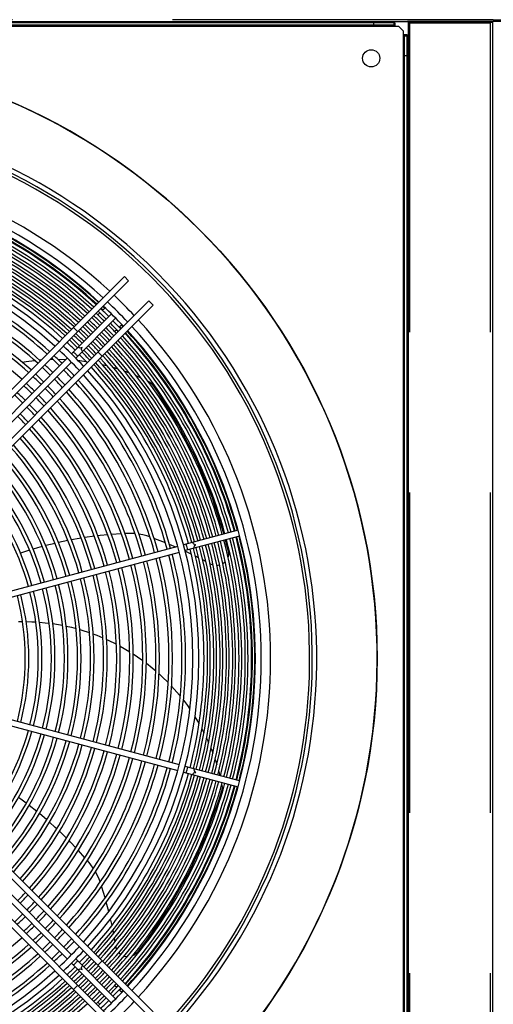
# Model space of a CAD drawing. Header units: centimetres. Extents: x -92429 to 178773, y 2337 to 428125.
# Tile 55 of 138: x 162387 to 162424, y 9139 to 9216. Entities that reach past the tile are written whole.
import ezdxf

# ---------------------------------------------------------------- set-up
doc = ezdxf.new("R2010")
doc.units = ezdxf.units.CM
doc.header["$LTSCALE"] = 50
doc.linetypes.add('DASHED', pattern=[0.75, 0.5, -0.25])
doc.layers.add('WL_urządzenia', color=1, linetype='Continuous')

msp = doc.modelspace()

# ---------------------------------------------------------------- linework, layer by layer
at = {"layer": 'WL_urządzenia', "color": 1, "linetype": 'Continuous'}
for p, q in [((162318.11, 9216.033, 2170), (162417.391, 9216.033, 2170)), ((162416.418, 9215.94, 2170), (162319.083, 9215.94, 2170)), ((162416.325, 9215.755, 2170), (162319.176, 9215.755, 2170)), ((162414.749, 9215.94, 2170), (162414.749, 9215.755, 2170)), ((162416.325, 9215.94, 2170), (162416.325, 9215.755, 2170)), ((162416.418, 9215.755, 2170), (162416.325, 9215.755, 2170)), ((162416.418, 9215.94, 2170), (162416.418, 9215.662, 2170)), ((162523.347, 9216.033, 2170), (162417.391, 9216.033, 2170)), ((162417.438, 9215.987, 2170), (162424.019, 9215.987, 2170)), ((162417.438, 9215.987, 2170), (162417.438, 9116.705, 2170)), ((162424.019, 9215.987, 2170), (162424.019, 9116.705, 2170)), ((162319.083, 9215.662, 2170), (162416.418, 9215.662, 2170)), ((162416.418, 9215.662, 2170), (162416.696, 9215.662, 2170)), ((162416.696, 9215.662, 2170), (162417.067, 9215.292, 2170)), ((162417.067, 9215.292, 2170), (162417.067, 9215.013, 2170)), ((162417.067, 9215.013, 2170), (162417.345, 9215.013, 2170)), ((162417.067, 9215.013, 2170), (162417.067, 9117.678, 2170)), ((162417.16, 9214.921, 2170), (162417.16, 9215.013, 2170)), ((162417.345, 9215.013, 2170), (162417.345, 9117.678, 2170)), ((162417.16, 9117.771, 2170), (162417.16, 9214.921, 2170)), ((162417.16, 9214.921, 2170), (162417.345, 9214.921, 2170)), ((162417.345, 9213.345, 2170), (162417.16, 9213.345, 2170)), ((162417.345, 9213.345, 2170), (162417.16, 9213.345, 2170)), ((162371.285, 9172.109, 2170), (162395.314, 9196.138, 2170)), ((162395.641, 9195.81, 2170), (162371.676, 9171.844, 2170)), ((162395.314, 9196.138, 2170), (162395.641, 9195.81, 2170)), ((162373.249, 9170.271, 2170), (162397.215, 9194.237, 2170)), ((162397.215, 9194.237, 2170), (162397.542, 9193.909, 2170)), ((162397.542, 9193.909, 2170), (162373.514, 9169.881, 2170)), ((162393.591, 9193.498, 2170), (162393.798, 9193.704, 2170)), ((162394.297, 9193.22, 2170), (162391.184, 9190.107, 2170)), ((162391.511, 9189.779, 2170), (162394.625, 9192.893, 2170)), ((162393.244, 9193.151, 2170), (162393.395, 9193.301, 2170)), ((162391.338, 9192.163, 2170), (162391.666, 9191.835, 2170)), ((162394.705, 9191.99, 2170), (162394.555, 9191.84, 2170)), ((162395.109, 9192.394, 2170), (162394.902, 9192.187, 2170)), ((162390.856, 9189.779, 2170), (162380.236, 9179.16, 2170)), ((162388.678, 9189.634, 2170), (162388.822, 9189.646, 2170)), ((162389.515, 9189.683, 2170), (162389.618, 9189.686, 2170)), ((162389.618, 9189.686, 2170), (162389.714, 9189.688, 2170)), ((162390.115, 9189.691, 2170), (162390.638, 9189.679, 2170)), ((162390.638, 9189.679, 2170), (162390.751, 9189.674, 2170)), ((162393.239, 9190.262, 2170), (162393.567, 9189.934, 2170)), ((162380.564, 9178.832, 2170), (162391.184, 9189.451, 2170)), ((162387.327, 9189.46, 2170), (162387.648, 9189.512, 2170)), ((162387.648, 9189.512, 2170), (162388.301, 9189.598, 2170)), ((162391.684, 9189.603, 2170), (162392.31, 9189.523, 2170)), ((162393.033, 9189.4, 2170), (162393.107, 9189.385, 2170)), ((162393.571, 9189.285, 2170), (162393.783, 9189.234, 2170)), ((162393.783, 9189.234, 2170), (162393.932, 9189.197, 2170)), ((162394.412, 9189.065, 2170), (162394.787, 9188.951, 2170)), ((162395.286, 9188.784, 2170), (162395.675, 9188.64, 2170)), ((162396.195, 9188.429, 2170), (162396.601, 9188.249, 2170)), ((162397.145, 9187.986, 2170), (162397.173, 9187.972, 2170)), ((162397.173, 9187.972, 2170), (162397.305, 9187.89, 2170)), ((162397.305, 9187.89, 2170), (162397.441, 9187.766, 2170)), ((162397.441, 9187.766, 2170), (162397.505, 9187.686, 2170)), ((162397.505, 9187.686, 2170), (162397.893, 9187.136, 2170)), ((162397.893, 9187.136, 2170), (162399.538, 9184.52, 2170)), ((162399.538, 9184.52, 2170), (162400.966, 9181.756, 2170)), ((162400.966, 9181.756, 2170), (162402.153, 9178.886, 2170)), ((162402.153, 9178.886, 2170), (162403.059, 9176.047, 2170)), ((162392.965, 9175.877, 2170), (162392.212, 9175.772, 2170)), ((162393.427, 9175.933, 2170), (162393.249, 9175.912, 2170)), ((162394.01, 9175.992, 2170), (162393.427, 9175.933, 2170)), ((162395.065, 9176.071, 2170), (162394.297, 9176.017, 2170)), ((162395.55, 9176.095, 2170), (162395.354, 9176.086, 2170)), ((162395.788, 9176.099, 2170), (162395.55, 9176.095, 2170)), ((162396.102, 9176.085, 2170), (162395.788, 9176.099, 2170)), ((162396.14, 9176.082, 2170), (162396.102, 9176.085, 2170)), ((162396.746, 9175.989, 2170), (162396.446, 9176.045, 2170)), ((162397.067, 9175.906, 2170), (162396.746, 9175.989, 2170)), ((162397.28, 9175.837, 2170), (162397.067, 9175.906, 2170)), ((162397.297, 9175.831, 2170), (162397.28, 9175.837, 2170)), ((162404.178, 9176.347, 2170), (162399.925, 9175.207, 2170)), ((162404.298, 9175.899, 2170), (162400.045, 9174.759, 2170)), ((162399.477, 9175.087, 2170), (162384.97, 9171.2, 2170)), ((162388.898, 9175.079, 2170), (162388.516, 9174.975, 2170)), ((162389.897, 9175.329, 2170), (162389.169, 9175.151, 2170)), ((162390.908, 9175.545, 2170), (162390.172, 9175.391, 2170)), ((162391.772, 9175.702, 2170), (162391.186, 9175.599, 2170)), ((162391.931, 9175.728, 2170), (162391.772, 9175.702, 2170)), ((162397.686, 9175.691, 2170), (162397.626, 9175.713, 2170)), ((162398.502, 9175.378, 2170), (162397.686, 9175.691, 2170)), ((162399.311, 9175.043, 2170), (162398.83, 9175.245, 2170)), ((162403.179, 9175.599, 2170), (162403.395, 9174.725, 2170)), ((162385.09, 9170.752, 2170), (162399.597, 9174.639, 2170)), ((162387.911, 9174.798, 2170), (162387.202, 9174.573, 2170)), ((162388.516, 9174.975, 2170), (162388.179, 9174.878, 2170)), ((162400.524, 9174.488, 2170), (162400.058, 9174.709, 2170)), ((162401.097, 9174.204, 2170), (162400.849, 9174.329, 2170)), ((162403.391, 9174.285, 2170), (162403.384, 9174.257, 2170)), ((162403.419, 9174.463, 2170), (162403.391, 9174.285, 2170)), ((162403.395, 9174.725, 2170), (162403.41, 9174.649, 2170)), ((162403.41, 9174.649, 2170), (162403.419, 9174.463, 2170)), ((162401.665, 9173.908, 2170), (162401.422, 9174.036, 2170)), ((162401.669, 9173.905, 2170), (162401.665, 9173.908, 2170)), ((162402.045, 9173.701, 2170), (162401.992, 9173.73, 2170)), ((162402.099, 9173.674, 2170), (162402.045, 9173.701, 2170)), ((162402.233, 9173.623, 2170), (162402.099, 9173.674, 2170)), ((162402.629, 9173.596, 2170), (162402.524, 9173.586, 2170)), ((162402.735, 9173.618, 2170), (162402.629, 9173.596, 2170)), ((162403.114, 9173.825, 2170), (162402.995, 9173.734, 2170)), ((162403.179, 9173.89, 2170), (162403.114, 9173.825, 2170)), ((162387.059, 9169.228, 2170), (162387.362, 9169.232, 2170)), ((162387.643, 9169.231, 2170), (162388.087, 9169.219, 2170)), ((162388.087, 9169.219, 2170), (162388.396, 9169.203, 2170)), ((162388.679, 9169.183, 2170), (162389.124, 9169.141, 2170)), ((162389.124, 9169.141, 2170), (162389.437, 9169.104, 2170)), ((162389.722, 9169.065, 2170), (162390.156, 9168.995, 2170)), ((162390.156, 9168.995, 2170), (162390.483, 9168.934, 2170)), ((162390.77, 9168.875, 2170), (162391.17, 9168.783, 2170)), ((162391.17, 9168.783, 2170), (162391.534, 9168.689, 2170)), ((162391.821, 9168.609, 2170), (162392.149, 9168.51, 2170)), ((162392.149, 9168.51, 2170), (162392.586, 9168.366, 2170)), ((162392.873, 9168.264, 2170), (162393.007, 9168.214, 2170)), ((162393.007, 9168.214, 2170), (162393.157, 9168.156, 2170)), ((162393.157, 9168.156, 2170), (162393.637, 9167.96, 2170)), ((162393.923, 9167.834, 2170), (162393.993, 9167.802, 2170)), ((162393.993, 9167.802, 2170), (162394.683, 9167.466, 2170)), ((162394.967, 9167.315, 2170), (162395.72, 9166.878, 2170)), ((162396.001, 9166.7, 2170), (162396.663, 9166.247, 2170)), ((162396.663, 9166.247, 2170), (162396.744, 9166.189, 2170)), ((162397.02, 9165.982, 2170), (162397.486, 9165.611, 2170)), ((162397.486, 9165.611, 2170), (162397.748, 9165.389, 2170)), ((162398.018, 9165.15, 2170), (162398.256, 9164.929, 2170)), ((162398.256, 9164.929, 2170), (162398.725, 9164.467, 2170)), ((162398.986, 9164.193, 2170), (162399.606, 9163.484, 2170)), ((162373.514, 9162.811, 2170), (162397.542, 9138.783, 2170)), ((162399.606, 9163.484, 2170), (162399.666, 9163.41, 2170)), ((162399.915, 9163.095, 2170), (162400.228, 9162.676, 2170)), ((162397.215, 9138.455, 2170), (162373.249, 9162.421, 2170)), ((162400.228, 9162.676, 2170), (162400.422, 9162.4, 2170)), ((162384.97, 9161.492, 2170), (162399.477, 9157.605, 2170)), ((162399.597, 9158.053, 2170), (162385.09, 9161.94, 2170)), ((162400.812, 9161.804, 2170), (162401.135, 9161.262, 2170)), ((162395.314, 9136.554, 2170), (162371.285, 9160.582, 2170)), ((162371.676, 9160.848, 2170), (162395.641, 9136.882, 2170)), ((162401.354, 9160.864, 2170), (162401.517, 9160.549, 2170)), ((162401.723, 9160.122, 2170), (162401.814, 9159.923, 2170)), ((162401.814, 9159.923, 2170), (162401.876, 9159.783, 2170)), ((162402.068, 9159.323, 2170), (162402.209, 9158.958, 2170)), ((162402.384, 9158.462, 2170), (162402.51, 9158.066, 2170)), ((162399.925, 9157.485, 2170), (162404.178, 9156.345, 2170)), ((162404.298, 9156.793, 2170), (162400.045, 9157.933, 2170)), ((162402.664, 9157.527, 2170), (162402.746, 9157.209, 2170)), ((162402.886, 9156.037, 2170), (162402.69, 9155.393, 2170)), ((162402.909, 9156.137, 2170), (162402.886, 9156.037, 2170)), ((162402.9, 9156.506, 2170), (162402.906, 9156.475, 2170)), ((162402.906, 9156.475, 2170), (162402.923, 9156.32, 2170)), ((162402.923, 9156.32, 2170), (162402.909, 9156.137, 2170)), ((162387.334, 9155.295, 2170), (162387.051, 9155.5, 2170)), ((162387.652, 9155.058, 2170), (162387.334, 9155.295, 2170)), ((162402.69, 9155.393, 2170), (162401.642, 9152.486, 2170)), ((162388.464, 9154.425, 2170), (162387.875, 9154.888, 2170)), ((162380.236, 9153.532, 2170), (162390.856, 9142.913, 2170)), ((162391.184, 9143.241, 2170), (162380.564, 9153.86, 2170)), ((162389.257, 9153.761, 2170), (162388.682, 9154.247, 2170)), ((162389.913, 9153.177, 2170), (162389.47, 9153.575, 2170)), ((162390.031, 9153.068, 2170), (162389.913, 9153.177, 2170)), ((162390.785, 9152.345, 2170), (162390.239, 9152.874, 2170)), ((162391.113, 9152.014, 2170), (162390.987, 9152.142, 2170)), ((162391.518, 9151.592, 2170), (162391.113, 9152.014, 2170)), ((162401.642, 9152.486, 2170), (162400.344, 9149.659, 2170)), ((162392.23, 9150.809, 2170), (162391.715, 9151.381, 2170)), ((162392.548, 9150.441, 2170), (162392.42, 9150.591, 2170)), ((162392.697, 9150.257, 2170), (162392.548, 9150.441, 2170)), ((162392.88, 9150.001, 2170), (162392.697, 9150.257, 2170)), ((162392.901, 9149.969, 2170), (162392.88, 9150.001, 2170)), ((162393.201, 9149.434, 2170), (162393.061, 9149.705, 2170)), ((162393.333, 9149.13, 2170), (162393.201, 9149.434, 2170)), ((162393.41, 9148.919, 2170), (162393.333, 9149.13, 2170)), ((162393.415, 9148.902, 2170), (162393.41, 9148.919, 2170)), ((162400.344, 9149.659, 2170), (162398.812, 9146.957, 2170)), ((162393.545, 9148.51, 2170), (162393.525, 9148.57, 2170)), ((162393.801, 9147.674, 2170), (162393.545, 9148.51, 2170)), ((162394.089, 9146.617, 2170), (162393.898, 9147.334, 2170)), ((162398.812, 9146.957, 2170), (162397.076, 9144.42, 2170)), ((162394.344, 9145.533, 2170), (162394.231, 9146.036, 2170)), ((162394.473, 9144.906, 2170), (162394.418, 9145.179, 2170)), ((162394.589, 9144.277, 2170), (162394.541, 9144.547, 2170)), ((162397.076, 9144.42, 2170), (162396.298, 9143.416, 2170)), ((162394.59, 9144.272, 2170), (162394.589, 9144.277, 2170)), ((162394.66, 9143.85, 2170), (162394.651, 9143.909, 2170)), ((162394.672, 9143.79, 2170), (162394.66, 9143.85, 2170)), ((162394.714, 9143.654, 2170), (162394.672, 9143.79, 2170)), ((162394.625, 9139.799, 2170), (162391.511, 9142.913, 2170)), ((162393.567, 9142.758, 2170), (162393.239, 9142.43, 2170)), ((162394.937, 9143.325, 2170), (162394.865, 9143.401, 2170)), ((162395.02, 9143.255, 2170), (162394.937, 9143.325, 2170)), ((162395.416, 9143.083, 2170), (162395.271, 9143.121, 2170)), ((162395.507, 9143.072, 2170), (162395.416, 9143.083, 2170)), ((162395.949, 9143.148, 2170), (162395.923, 9143.137, 2170)), ((162396.107, 9143.237, 2170), (162395.949, 9143.148, 2170)), ((162396.247, 9143.358, 2170), (162396.107, 9143.237, 2170)), ((162396.298, 9143.416, 2170), (162396.247, 9143.358, 2170)), ((162394.297, 9139.471, 2170), (162391.184, 9142.585, 2170)), ((162391.666, 9140.857, 2170), (162391.338, 9140.529, 2170)), ((162394.555, 9140.852, 2170), (162394.705, 9140.702, 2170)), ((162394.902, 9140.505, 2170), (162395.109, 9140.298, 2170)), ((162393.395, 9139.391, 2170), (162393.244, 9139.541, 2170))]:
    msp.add_line(p, q, dxfattribs=at)
at = {"layer": 'WL_urządzenia', "color": 1, "linetype": 'DASHED'}
for p, q in [((162424.066, 9216.172, 2170), (162318.249, 9216.172, 2170)), ((162423.88, 9215.894, 2170), (162417.577, 9215.894, 2170)), ((162417.577, 9116.798, 2170), (162417.577, 9215.894, 2170)), ((162423.88, 9116.798, 2170), (162423.88, 9215.894, 2170)), ((162424.066, 9216.172, 2170), (162523.208, 9216.172, 2170))]:
    msp.add_line(p, q, dxfattribs=at)
at = {"layer": 'WL_urządzenia', "color": 1, "linetype": 'Continuous'}
for points in [[(162392.04, 9190.308, -0.407676), (162392.009, 9190.605, -0.407676), (162391.713, 9190.636)], [(162391.661, 9189.929, -0.037253), (162391.504, 9190.099, -0.037253), (162391.334, 9190.257)], [(162400.249, 9174.814, -0.037253), (162400.198, 9175.04, -0.037253), (162400.129, 9175.262)], [(162400.767, 9174.953, -0.407676), (162400.888, 9175.225, -0.407676), (162400.647, 9175.401)], [(162400.129, 9157.43, -0.037253), (162400.198, 9157.652, -0.037253), (162400.249, 9157.878)], [(162400.647, 9157.291, -0.407676), (162400.888, 9157.467, -0.407676), (162400.767, 9157.739)], [(162391.334, 9142.435, -0.037253), (162391.504, 9142.593, -0.037253), (162391.661, 9142.763)], [(162391.713, 9142.056, -0.407676), (162392.009, 9142.087, -0.407676), (162392.04, 9142.384)]]:
    msp.add_lwpolyline(points, format="xyb", dxfattribs=at)
for centre, radius in [((162367.75, 9166.346, 2170), 47.277), ((162414.564, 9213.159, 2170), 0.672), ((162414.564, 9213.159, 2170), 0.672)]:
    msp.add_circle(centre, radius, dxfattribs=at)
for radius, start, end in [(47.277, 229.44157, 220.55843), (42.566, 227.99606, 222.00394), (42.222, 228.02047, 221.97953), (42.012, 228.03557, 221.96443), (38.964, 47.31794, 132.68206), (38.239, 47.36195, 132.63805), (37.775, 47.39095, 132.60905), (37.729, 47.39389, 74.64806), (36.992, 47.4416, 74.64105), (37.205, 47.42763, 74.6431), (37.483, 47.40961, 74.64575), (37.544, 47.40571, 74.64632), (36.223, 47.49345, 74.63343), (36.501, 47.47444, 74.63622), (36.714, 47.4601, 74.63833), (35.52, 47.54286, 74.62617), (35.732, 47.52772, 74.62839), (36.011, 47.50819, 74.63126), (33.372, 47.70664, 132.29336), (34.538, 47.61518, 74.61555), (34.751, 47.59916, 74.6179), (35.029, 47.57851, 74.62093), (35.242, 47.56294, 74.62322), (32.908, 47.74479, 132.25521), (33.769, 47.67476, 74.60679), (34.048, 47.6529, 74.61), (34.26, 47.63642, 74.61242), (32.329, 47.79404, 74.58927), (31.31, 47.88505, 74.5759), (32.051, 47.81831, 74.58571), (31.032, 47.91093, 74.5721), (30.013, 48.00985, 74.55757), (30.291, 47.98219, 74.56164), (29.272, 48.08611, 74.54638), (38.964, 43.36403, 46.63597), (37.483, 45.35425, 46.70065), (37.544, 46.41485, 46.6979), (37.729, 46.4079, 46.68956), (37.775, 43.31252, 46.68748), (38.239, 43.33298, 46.66702), (36.223, 45.36657, 46.75981), (36.501, 45.36378, 46.74639), (36.714, 45.36167, 46.73627), (36.992, 45.35895, 46.72322), (37.205, 45.3569, 46.71337), (37.483, 43.29935, 44.64575), (38.964, 317.31794, 42.68206), (35.242, 45.37678, 46.80883), (35.52, 45.37383, 46.79467), (35.732, 45.37161, 46.78398), (36.011, 45.36874, 46.7702), (36.501, 43.25361, 44.63622), (36.714, 43.26372, 44.63833), (36.992, 43.27678, 44.64105), (37.205, 43.28663, 44.6431), (37.544, 43.3021, 43.58515), (37.729, 43.31044, 43.5921), (37.775, 317.39095, 42.60905), (38.239, 317.36195, 42.63805), (34.048, 45.39, 46.8723), (34.26, 45.38757, 46.86067), (34.538, 45.38445, 46.84569), (34.751, 45.3821, 46.83439), (35.029, 45.37907, 46.81982), (35.52, 43.20533, 44.62617), (35.732, 43.21602, 44.62839), (36.011, 43.2298, 44.63126), (36.223, 43.24019, 44.63343), (36.714, 15.36167, 42.5399), (36.992, 15.35895, 42.5584), (37.205, 15.3569, 42.57237), (37.483, 15.35425, 42.59039), (37.544, 15.35368, 42.59428), (37.729, 15.35194, 42.60611), (32.908, 43.06287, 46.93713), (33.372, 43.08979, 46.91021), (33.769, 45.39321, 46.88772), (34.26, 43.13933, 44.61243), (34.538, 43.15431, 44.61555), (34.751, 43.16561, 44.6179), (35.029, 43.18018, 44.62093), (35.242, 43.19117, 44.62322), (35.732, 15.37161, 42.47228), (36.011, 15.36874, 42.49181), (36.223, 15.36657, 42.50655), (36.501, 15.36378, 42.52556), (32.051, 45.41429, 46.98899), (32.329, 45.41073, 46.97187), (33.769, 43.11228, 44.60679), (34.048, 43.1277, 44.61), (34.538, 15.38445, 42.38482), (34.751, 15.3821, 42.40084), (35.029, 15.37907, 42.42148), (35.242, 15.37678, 42.43706), (35.52, 15.37383, 42.45713), (31.032, 45.4279, 47.05433), (31.31, 45.4241, 47.03608), (32.051, 43.01101, 44.58571), (32.329, 43.02813, 44.58927), (33.769, 15.39321, 42.32524), (34.048, 15.39, 42.3471), (34.26, 15.38758, 42.36358), (30.013, 45.44243, 47.12411), (30.291, 45.43836, 47.1046), (31.032, 42.94567, 44.5721), (31.31, 42.96392, 44.5759), (32.908, 317.74479, 42.25521), (33.372, 317.70664, 42.29336), (28.994, 45.45798, 47.1988), (29.272, 45.45362, 47.1779), (30.013, 42.87589, 44.55757), (30.291, 42.8954, 44.56164), (31.31, 15.4241, 42.11495), (32.051, 15.41429, 42.18169), (32.329, 15.41073, 42.20596), (27.975, 45.47466, 47.27893), (28.253, 45.46998, 47.25649), (28.994, 42.8012, 44.54202), (29.272, 42.8221, 44.54638), (30.291, 15.43836, 42.01781), (31.032, 15.4279, 42.08907), (27.975, 42.72107, 44.52534), (28.253, 42.74351, 44.53001), (29.272, 15.45362, 41.9139), (30.013, 15.44243, 41.99015), (26.956, 42.63487, 44.5074), (27.234, 42.65904, 44.51243), (28.253, 15.46998, 41.80248), (28.994, 15.45797, 41.88426), (26.956, 15.4926, 41.64844), (27.234, 15.48757, 41.68271), (27.975, 15.47466, 41.77065), (25.937, 15.51195, 41.51661), (26.215, 15.50652, 41.55361), (24.918, 15.53289, 41.37397), (25.196, 15.52701, 41.41405), (23.899, 15.55561, 41.21915), (24.177, 15.54922, 41.2627), (22.88, 15.58036, 41.0505), (23.158, 15.57339, 41.098), (21.861, 15.60741, 40.86609), (22.139, 15.59978, 40.91811), (20.842, 15.63711, 40.6636), (21.12, 15.62872, 40.72081), (37.483, 345.35425, 14.64575), (37.544, 345.35368, 14.64632), (37.729, 345.35194, 14.64806), (34.538, 345.38445, 14.61555), (34.751, 345.3821, 14.6179), (35.029, 345.37907, 14.62093), (35.242, 345.37678, 14.62322), (35.52, 345.37383, 14.62617), (35.732, 345.37161, 14.62839), (36.011, 345.36874, 14.63126), (36.223, 345.36657, 14.63343), (36.501, 345.36378, 14.63622), (36.714, 345.36167, 14.63833), (36.992, 345.35895, 14.64105), (37.205, 345.3569, 14.6431), (32.051, 345.41429, 14.58571), (32.329, 345.41073, 14.58927), (33.769, 345.39321, 14.60679), (34.048, 345.39, 14.61), (34.26, 345.38757, 14.61243), (28.994, 345.45797, 14.54203), (29.272, 345.45362, 14.54638), (30.013, 345.44243, 14.55757), (30.291, 345.43836, 14.56164), (31.032, 345.4279, 14.5721), (31.31, 345.4241, 14.5759), (25.937, 345.51196, 14.48804), (26.215, 345.50652, 14.49348), (26.956, 345.4926, 14.5074), (27.234, 345.48757, 14.51243), (27.975, 345.47466, 14.52534), (28.253, 345.46998, 14.53002), (22.88, 345.58036, 14.41964), (23.158, 345.57339, 14.42661), (23.899, 345.55561, 14.44439), (24.177, 345.54922, 14.45078), (24.918, 345.53289, 14.46711), (25.196, 345.52701, 14.47299), (19.823, 345.66986, 14.33014), (20.101, 345.66059, 14.33941), (20.842, 345.63711, 14.36289), (21.12, 345.62872, 14.37128), (21.861, 345.60741, 14.39259), (22.139, 345.59978, 14.40022), (20.842, 319.3364, 344.36289), (21.12, 319.27919, 344.37128), (21.861, 319.13391, 344.39259), (22.139, 319.08189, 344.40022), (22.88, 318.9495, 344.41964), (23.158, 318.902, 344.42661), (23.899, 318.78085, 344.44439), (24.177, 318.7373, 344.45078), (24.918, 318.62603, 344.46711), (25.196, 318.58595, 344.47299), (25.937, 318.48339, 344.48805), (26.215, 318.44639, 344.49348), (26.956, 318.35156, 344.5074), (27.234, 318.31729, 344.51243), (27.975, 318.22935, 344.52534), (28.253, 318.19752, 344.53002), (28.994, 318.11574, 344.54203), (29.272, 318.0861, 344.54638), (30.013, 318.00985, 344.55757), (30.291, 317.98219, 344.56164), (31.032, 317.91093, 344.5721), (31.31, 317.88505, 344.5759), (32.051, 317.81831, 344.58571), (32.329, 317.79404, 344.58927), (33.769, 317.67476, 344.60679), (34.048, 317.6529, 344.61), (34.26, 317.63642, 344.61242), (34.538, 317.61518, 344.61555), (34.751, 317.59916, 344.6179), (35.029, 317.57852, 344.62093), (35.242, 317.56294, 344.62322), (35.52, 317.54287, 344.62617), (35.732, 317.52772, 344.62839), (36.011, 317.50819, 344.63126), (36.223, 317.49345, 344.63343), (36.501, 317.47444, 344.63622), (36.714, 317.4601, 344.63833), (36.992, 317.4416, 344.64105), (37.205, 317.42763, 344.6431), (37.483, 317.40961, 344.64575), (37.544, 317.40572, 344.64632), (37.729, 317.39389, 344.64806), (26.956, 315.4926, 317.36513), (27.234, 315.48757, 317.34096), (27.975, 315.47466, 317.27893), (28.253, 315.46999, 317.25649), (28.994, 315.45798, 317.1988), (27.975, 312.72107, 314.52534), (28.253, 312.74351, 314.53002), (29.272, 315.45362, 317.1779), (30.013, 315.44243, 317.12411), (28.994, 312.8012, 314.54202), (29.272, 312.8221, 314.54638), (30.291, 315.43836, 317.1046), (31.032, 315.4279, 317.05433), (29.272, 285.45362, 311.91389), (30.013, 312.87589, 314.55757), (30.291, 312.8954, 314.56164), (31.31, 315.4241, 317.03608), (32.051, 315.41429, 316.98899), (30.013, 285.44243, 311.99015), (30.291, 285.43836, 312.01781), (31.032, 312.94567, 314.5721), (31.31, 312.96392, 314.5759), (32.908, 313.06287, 316.93713), (33.372, 313.08979, 316.91021), (32.329, 315.41073, 316.97187), (31.032, 285.4279, 312.08907), (31.31, 285.4241, 312.11495), (32.051, 313.01101, 314.58571), (32.329, 313.02813, 314.58927), (33.769, 315.39321, 316.88772), (34.048, 315.39, 316.8723), (34.26, 315.38757, 316.86067), (32.051, 285.41429, 312.18169), (32.329, 285.41073, 312.20596), (33.769, 313.11228, 314.60679), (34.048, 313.1277, 314.61), (34.538, 315.38445, 316.84569), (34.751, 315.3821, 316.83439), (35.029, 315.37907, 316.81982), (35.242, 315.37678, 316.80883), (35.52, 315.37383, 316.79467), (33.372, 227.70664, 312.29336), (32.908, 227.74479, 312.25521), (33.769, 285.39321, 312.32524), (34.26, 313.13933, 314.61243), (34.538, 313.15431, 314.61555), (34.751, 313.16561, 314.6179), (35.029, 313.18018, 314.62093), (35.242, 313.19117, 314.62322), (35.732, 315.37161, 316.78398), (36.011, 315.36874, 316.7702), (36.223, 315.36657, 316.75981), (36.501, 315.36378, 316.74639), (34.048, 285.39, 312.3471), (34.26, 285.38758, 312.36358), (34.538, 285.38445, 312.38482), (34.751, 285.3821, 312.40084), (35.029, 285.37907, 312.42149), (35.52, 313.20533, 314.62617), (35.732, 313.21602, 314.62839), (36.011, 313.2298, 314.63126), (36.223, 313.24019, 314.63343), (36.714, 315.36167, 316.73628), (36.992, 315.35895, 316.72322), (37.205, 315.3569, 316.71337), (37.483, 315.35425, 316.70065), (37.544, 316.41485, 316.6979), (37.729, 316.4079, 316.68956), (35.242, 285.37678, 312.43706), (35.52, 285.37383, 312.45714), (35.732, 285.37161, 312.47228), (36.011, 285.36874, 312.49181), (36.501, 313.25361, 314.63622), (36.714, 313.26373, 314.63833), (36.992, 313.27678, 314.64105), (37.205, 313.28663, 314.6431), (37.775, 313.31252, 316.68748), (38.239, 313.33298, 316.66702), (36.223, 285.36657, 312.50655), (36.501, 285.36378, 312.52556), (37.483, 313.29935, 314.64575), (38.964, 313.36403, 316.63597)]:
    msp.add_arc((162367.75, 9166.346, 2170), radius, start, end, dxfattribs=at)

doc.saveas('drawing.dxf')
